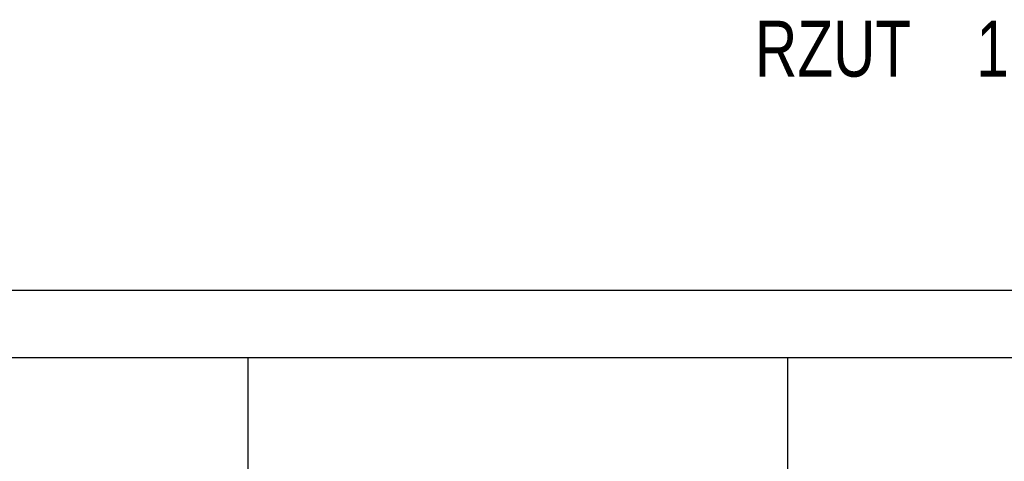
# Model space of a CAD drawing. Header units: inches. Extents: x 0 to 77643, y -44170 to 0.
# Tile 41 of 159: x 68181 to 68622, y -42872 to -42675. Entities that reach past the tile are written whole.
import ezdxf

# ---------------------------------------------------------------- set-up
doc = ezdxf.new("R2010")
doc.units = ezdxf.units.IN
doc.header["$MEASUREMENT"] = 0
doc.layers.add('p--podpis rysunku', color=7, linetype='Continuous', lineweight=0)
doc.layers.add('p--ściana rozwinięcie', color=9, linetype='Continuous', lineweight=25)
doc.styles.get("Standard").update_dxf_attribs({"font": 'arial.ttf', "width": 0.75})

msp = doc.modelspace()

# ---------------------------------------------------------------- linework, layer by layer
at = {"layer": 'p--ściana rozwinięcie', "lineweight": 30, "ltscale": 35}
for p, q in [((68025.55891, -42795.48684), (69027.78315, -42795.48684)), ((68071.53369, -42825.48684), (68978.03369, -42825.48684)), ((68283.53369, -42825.48684), (68283.53369, -43116.48684)), ((68524.78369, -42825.48684), (68524.78369, -43116.48684))]:
    msp.add_line(p, q, dxfattribs=at)

# ---------------------------------------------------------------- texts
at = {"layer": 'p--podpis rysunku', "insert": (68585.25696, -42674.99614), "char_height": 25, "width": 339.7207426, "attachment_point": 2}
msp.add_mtext('RZUT    1:50', dxfattribs=at)

doc.saveas('drawing.dxf')
